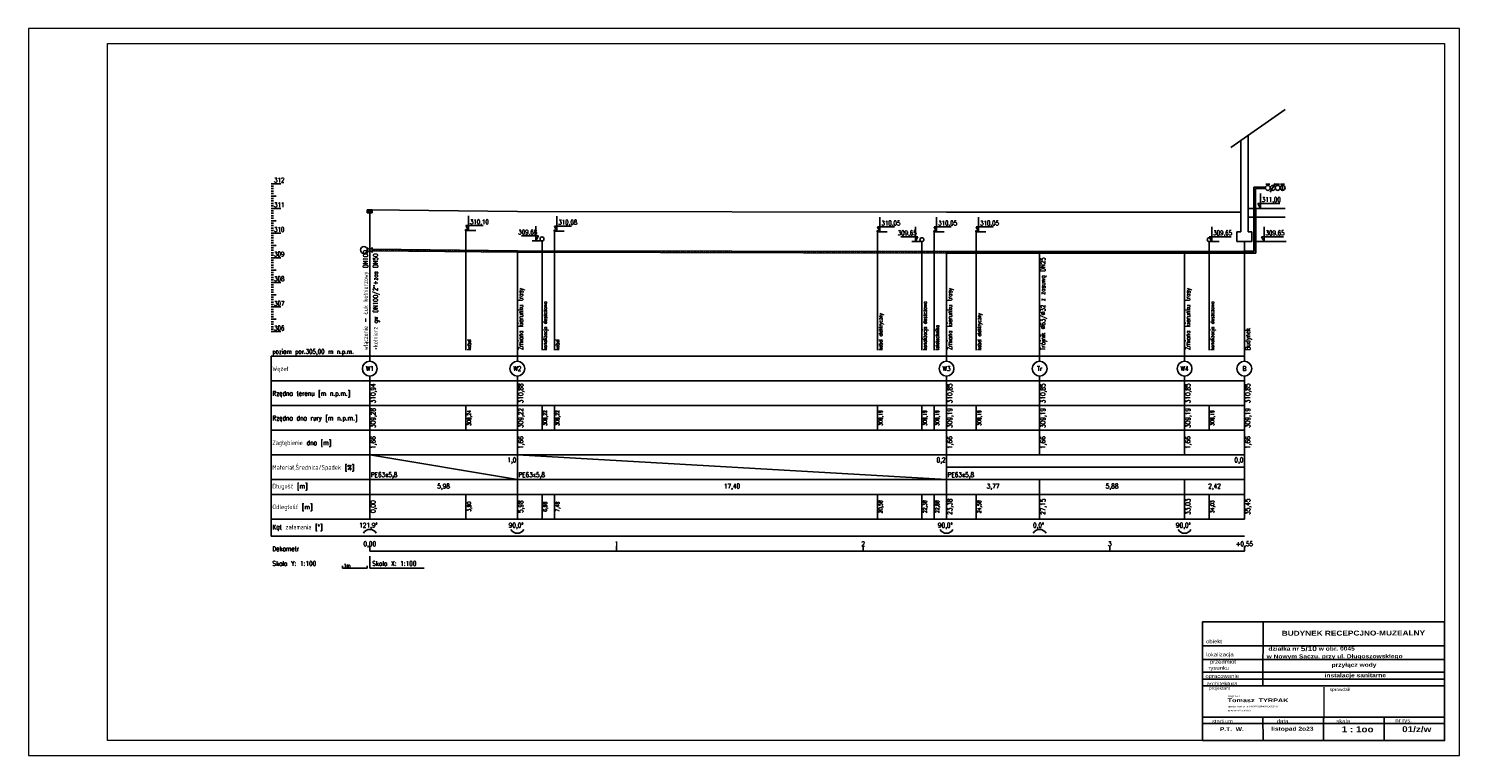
# Model space of a CAD drawing. Extents: x 4615668 to 9294084, y 16339 to 10688993.
# Tile 2 of 256: x 4719651 to 4725451, y 5321780 to 5324728. Entities that reach past the tile are written whole.
import ezdxf
from ezdxf.enums import TextEntityAlignment as Align

# ---------------------------------------------------------------- set-up
doc = ezdxf.new("R2010")
doc.units = 0
doc.header["$MEASUREMENT"] = 0
doc.linetypes.add('DASHDOT', pattern=[25.4, 12.7, -6.35, 0, -6.35])
for name, color, linetype in [('1', 7, 'Continuous'), ('OPIS', 7, 'Continuous'), ('os', 9, 'DASHDOT')]:
    doc.layers.add(name, color=color, linetype=linetype)
doc.layers.add('hatch', color=253, linetype='Continuous', lineweight=0)
doc.styles.add('ARIAL', font='arial.ttf', dxfattribs={"height": 10})
doc.styles.add('ARIAL_WYM50', font='arial.ttf', dxfattribs={"height": 15})
doc.styles.add('courier', font='stylu.ttf')
doc.styles.get("Standard").update_dxf_attribs({"font": 'txt.shx'})

# ---------------------------------------------------------------- blocks, each defined once
blk = doc.blocks.new('KOLIZJA')
blk.add_circle((0, 0), 1)
blk = doc.blocks.new('G$C1DEE350B')
at = {"color": 7}
for p, q in [((3890.4, 1706.5), (4110.4, 1860.5)), ((3960.4, 1365), (3960.4, 1755.5)), ((3930.4, 1365), (3930.4, 1734.5)), ((4030.4, 1546.3), (3984.1, 1546.3)), ((3984.1, 1546.3), (3984.1, 1285.3)), ((4030.4, 1540), (3990.4, 1540)), ((3990.4, 1540), (3990.4, 1279)), ((4032.4, 1558.2), (4048.4, 1558.2)), ((4040.4, 1553.2), (4040.4, 1558.2)), ((4050.4, 1525.8), (4070.4, 1560.5)), ((4064.8, 1554.8), (4070.4, 1560.5)), ((4068.4, 1552.7), (4070.4, 1560.5)), ((4072.4, 1558.2), (4088.4, 1558.2)), ((4080.4, 1553.2), (4080.4, 1558.2)), ((4092.4, 1558.2), (4108.4, 1558.2)), ((4100.4, 1553.2), (4100.4, 1558.2)), ((4100.4, 1553.2), (4100.4, 1533.2)), ((390, 1454), (410, 1454)), ((390, 1442), (390, 1454)), ((410, 1454), (410, 1442)), ((3960.4, 1460), (4110.4, 1460)), ((410, 1442), (390, 1442)), ((394, 1448), (406, 1448)), ((400, 1291.2), (400, 1448)), ((3960.4, 1425), (4110.4, 1425)), ((3915.4, 1325), (3915.4, 1365)), ((3915.4, 1365), (3930.4, 1365)), ((3975.4, 1365), (3960.4, 1365)), ((3975.4, 1325), (3975.4, 1365)), ((390, 1291.2), (390, 1301.2)), ((390, 1301.2), (410, 1281.2)), ((390, 1281.2), (410, 1301.2)), ((390, 1291.2), (390, 1281.2)), ((410, 1301.2), (410, 1281.2)), ((410, 1294.3), (998.2, 1288.3)), ((410, 1288), (998.2, 1282)), ((998.2, 1288.3), (2738, 1285.3)), ((998.2, 1282), (2738, 1279)), ((2738, 1285.3), (3115.3, 1285.3)), ((2738, 1279), (3115.3, 1279)), ((3115.3, 1285.3), (3702.9, 1285.3)), ((3115.3, 1279), (3702.9, 1279)), ((3702.9, 1285.3), (3945.4, 1285.3)), ((3702.9, 1279), (3945.4, 1279)), ((3915.4, 1325), (3975.4, 1325)), ((3945.4, 1285.3), (3984.1, 1285.3)), ((3945.4, 1279), (3990.4, 1279))]:
    blk.add_line(p, q, dxfattribs=at)
at = {"color": 8}
for p, q in [((0, 1560), (40, 1560)), ((0, 1550), (10, 1550)), ((0, 1540), (10, 1540)), ((0, 1530), (10, 1530)), ((0, 1520), (10, 1520)), ((0, 1510), (20, 1510)), ((4010.4, 1460), (4010.4, 1520)), ((0, 1500), (10, 1500)), ((0, 1490), (10, 1490)), ((0, 1480), (10, 1480)), ((0, 1470), (10, 1470)), ((0, 1460), (40, 1460)), ((0, 1450), (10, 1450)), ((4010.4, 1460), (4000.4, 1480)), ((4000.4, 1480), (4089.3, 1480)), ((0, 1440), (10, 1440)), ((0, 1430), (10, 1430)), ((0, 1420), (10, 1420)), ((0, 1410), (20, 1410)), ((0, 1400), (10, 1400)), ((800, 1370), (800, 1430)), ((1158.2, 1368), (1158.2, 1428)), ((2468, 1365), (2468, 1425)), ((2698, 1365), (2698, 1425)), ((2868, 1365), (2868, 1425)), ((0, 1390), (10, 1390)), ((0, 1380), (10, 1380)), ((0, 1370), (10, 1370)), ((0, 1360), (40, 1360)), ((0, 1350), (10, 1350)), ((0, 1340), (10, 1340)), ((788, 1368), (792, 1376)), ((788, 1376), (792, 1368)), ((800, 1370), (790, 1390)), ((790, 1390), (859.3, 1390)), ((790, 1370), (830, 1370)), ((790, 1345), (790, 1370)), ((790, 1345), (790, 885)), ((1083.7, 1348), (1014.4, 1348)), ((1073.7, 1328), (1073.7, 1388)), ((1073.7, 1328), (1083.7, 1348)), ((1158.2, 1368), (1148.2, 1388)), ((1148.2, 1388), (1217.6, 1388)), ((1148.2, 1368), (1188.2, 1368)), ((1148.2, 1343), (1148.2, 1368)), ((1148.2, 1343), (1148.2, 885)), ((2468, 1365), (2458, 1385)), ((2458, 1385), (2527.3, 1385)), ((2458, 1365), (2498, 1365)), ((2458, 1340), (2458, 1365)), ((2458, 1340), (2458, 885)), ((2621.9, 1345), (2552.6, 1345)), ((2611.9, 1325), (2611.9, 1385)), ((2611.9, 1325), (2621.9, 1345)), ((2698, 1365), (2688, 1385)), ((2688, 1385), (2757.3, 1385)), ((2688, 1365), (2728, 1365)), ((2688, 1340), (2688, 1365)), ((2688, 1340), (2688, 885)), ((2868, 1365), (2858, 1385)), ((2858, 1385), (2927.3, 1385)), ((2858, 1365), (2898, 1365)), ((2858, 1340), (2858, 1365)), ((2858, 1340), (2858, 885)), ((3812.9, 1325), (3802.9, 1345)), ((3802.9, 1345), (3891.8, 1345)), ((3812.9, 1325), (3812.9, 1385)), ((4025.4, 1325), (4015.4, 1345)), ((4015.4, 1345), (4104.3, 1345)), ((4025.4, 1325), (4025.4, 1385)), ((0, 1330), (10, 1330)), ((0, 1320), (10, 1320)), ((0, 1310), (20, 1310)), ((0, 1300), (10, 1300)), ((0, 1290), (10, 1290)), ((0, 1280), (10, 1280)), ((400, 1262), (400, 1287)), ((998.2, 1256), (998.2, 1281)), ((1098.2, 1328), (1058.2, 1328)), ((1098.2, 1303), (1098.2, 1328)), ((1098.2, 1303), (1098.2, 885)), ((2638, 1325), (2598, 1325)), ((2638, 1300), (2638, 1325)), ((2638, 1300), (2638, 885)), ((2738, 1253), (2738, 1278)), ((3115.3, 1254), (3115.3, 1279)), ((3702.9, 1253), (3702.9, 1278)), ((3802.9, 1325), (3842.9, 1325)), ((3802.9, 1300), (3802.9, 1325)), ((3802.9, 1300), (3802.9, 885)), ((3945.4, 1300), (3945.4, 1325)), ((3945.4, 1300), (3945.4, 885)), ((3980.4, 1325), (4115.4, 1325)), ((0, 1270), (10, 1270)), ((0, 1260), (40, 1260)), ((0, 1250), (10, 1250)), ((0, 1240), (10, 1240)), ((0, 1230), (10, 1230)), ((0, 1220), (10, 1220)), ((400, 1262), (400, 885)), ((998.2, 1256), (998.2, 885)), ((2738, 1253), (2738, 885)), ((3115.3, 1254), (3115.3, 885)), ((3702.9, 1253), (3702.9, 885)), ((0, 1210), (20, 1210)), ((0, 1200), (10, 1200)), ((0, 1190), (10, 1190)), ((0, 1180), (10, 1180)), ((0, 1170), (10, 1170)), ((0, 1160), (40, 1160)), ((0, 1150), (10, 1150)), ((0, 1140), (10, 1140)), ((0, 1130), (10, 1130)), ((0, 1120), (10, 1120)), ((0, 1110), (20, 1110)), ((0, 1100), (10, 1100)), ((0, 1090), (10, 1090)), ((0, 1080), (10, 1080)), ((0, 1070), (10, 1070)), ((0, 1060), (40, 1060)), ((0, 1050), (10, 1050)), ((0, 1040), (10, 1040)), ((0, 1030), (10, 1030)), ((0, 1020), (10, 1020)), ((0, 1010), (20, 1010)), ((0, 1000), (10, 1000)), ((0, 990), (10, 990)), ((0, 980), (10, 980)), ((0, 970), (10, 970)), ((0, 960), (40, 960)), ((400, 860), (400, 885)), ((998.2, 860), (998.2, 885)), ((2738, 860), (2738, 885)), ((3115.3, 860), (3115.3, 885)), ((3702.9, 860), (3702.9, 885)), ((3945.4, 860), (3945.4, 885)), ((0, 860), (400, 860)), ((0, 860), (0, 130)), ((400, 860), (400, 840)), ((400, 860), (3945.4, 860)), ((998.2, 860), (998.2, 840)), ((2738, 860), (2738, 840)), ((3115.3, 860), (3115.3, 840)), ((3702.9, 860), (3702.9, 840)), ((3945.4, 860), (3945.4, 840)), ((0, 760), (400, 760)), ((400, 780), (400, 760)), ((400, 660), (400, 760)), ((400, 760), (3945.4, 760)), ((998.2, 780), (998.2, 760)), ((998.2, 660), (998.2, 760)), ((2738, 780), (2738, 760)), ((2738, 660), (2738, 760)), ((3115.3, 780), (3115.3, 760)), ((3115.3, 660), (3115.3, 760)), ((3702.9, 780), (3702.9, 760)), ((3702.9, 660), (3702.9, 760)), ((3945.4, 780), (3945.4, 760)), ((3945.4, 660), (3945.4, 760)), ((0, 660), (400, 660)), ((400, 560), (400, 660)), ((400, 660), (3945.4, 660)), ((790, 560), (790, 660)), ((998.2, 560), (998.2, 660)), ((1098.2, 560), (1098.2, 660)), ((1148.2, 560), (1148.2, 660)), ((2458, 560), (2458, 660)), ((2638, 560), (2638, 660)), ((2688, 560), (2688, 660)), ((2738, 560), (2738, 660)), ((2858, 560), (2858, 660)), ((3115.3, 560), (3115.3, 660)), ((3702.9, 560), (3702.9, 660)), ((3802.9, 560), (3802.9, 660)), ((3945.4, 560), (3945.4, 660)), ((0, 560), (400, 560)), ((400, 460), (400, 560)), ((400, 560), (3945.4, 560)), ((998.2, 460), (998.2, 560)), ((2738, 460), (2738, 560)), ((3115.3, 460), (3115.3, 560)), ((3702.9, 460), (3702.9, 560)), ((3945.4, 460), (3945.4, 560)), ((0, 460), (400, 460)), ((400, 460), (998.2, 360)), ((400, 360), (400, 460)), ((400, 460), (3945.4, 460)), ((998.2, 460), (2738, 360)), ((998.2, 360), (998.2, 460)), ((2738, 360), (2738, 460)), ((2738, 410), (3945.4, 410)), ((3945.4, 360), (3945.4, 460)), ((0, 360), (400, 360)), ((400, 300), (400, 360)), ((400, 360), (3945.4, 360)), ((998.2, 300), (998.2, 360)), ((2738, 300), (2738, 360)), ((3115.3, 300), (3115.3, 360)), ((3702.9, 300), (3702.9, 360)), ((3945.4, 300), (3945.4, 360)), ((0, 300), (400, 300)), ((400, 200), (400, 300)), ((400, 300), (3945.4, 300)), ((790, 200), (790, 300)), ((998.2, 200), (998.2, 300)), ((1098.2, 200), (1098.2, 300)), ((1148.2, 200), (1148.2, 300)), ((2458, 200), (2458, 300)), ((2638, 200), (2638, 300)), ((2688, 200), (2688, 300)), ((2738, 200), (2738, 300)), ((2858, 200), (2858, 300)), ((3115.3, 200), (3115.3, 300)), ((3702.9, 200), (3702.9, 300)), ((3802.9, 200), (3802.9, 300)), ((3945.4, 200), (3945.4, 300)), ((0, 200), (400, 200)), ((400, 200), (3945.4, 200)), ((0, 130), (400, 130)), ((400, 130), (3945.4, 130)), ((400, 70), (400, 90)), ((400, 70), (3945.4, 70)), ((1400, 70), (1400, 90)), ((2400, 70), (2400, 90)), ((3400, 70), (3400, 90)), ((3945.4, 70), (3945.4, 90)), ((290, 0), (290, 10)), ((390, 0), (290, 0)), ((390, 10), (390, 0)), ((400, 50), (400, 0)), ((400, 0), (620, 0))]:
    blk.add_line(p, q, dxfattribs=at)
at = {"color": 94}
for p, q in [((400, 1454), (998.2, 1448)), ((998.2, 1448), (2738, 1445)), ((2738, 1445), (3115.3, 1445)), ((3115.3, 1445), (3702.9, 1445)), ((3702.9, 1445), (3930.4, 1445))]:
    blk.add_line(p, q, dxfattribs=at)
at = {"color": 5}
for p, q in [((400, 1454), (998.2, 1448)), ((998.2, 1448), (2738, 1445)), ((2738, 1445), (3115.3, 1445)), ((3115.3, 1445), (3702.9, 1445)), ((3702.9, 1445), (3930.4, 1445))]:
    blk.add_line(p, q, dxfattribs=at)
at = {"color": 1}
for p, q in [((3983.3, 1286.2), (3983.3, 1460)), ((3991.3, 1278.2), (3991.3, 1460)), ((3945.4, 1286.2), (3983.3, 1286.2)), ((3945.4, 1278.2), (3991.3, 1278.2))]:
    blk.add_line(p, q, dxfattribs=at)
at = {"color": 7}
for centre in [(4040.4, 1543.2), (4060.4, 1543.2), (4080.4, 1543.2), (4100.4, 1543.2)]:
    blk.add_circle(centre, 10, dxfattribs=at)
at = {"linetype": 'Continuous'}
blk.add_circle((376.1, 1291.2), 13.9, dxfattribs=at)
at = {"color": 8}
for centre in [(400, 810), (998.2, 810), (2738, 810), (3115.3, 810), (3702.9, 810), (3945.4, 810)]:
    blk.add_circle(centre, 30, dxfattribs=at)
for centre, start, end in [((400, 128), 30, 150), ((998.2, 172), 210, 330), ((2738, 172), 210, 330), ((3115.3, 128), 30, 150), ((3702.9, 172), 210, 330)]:
    blk.add_arc(centre, 30, start, end, dxfattribs=at)
at = {"layer": 'os', "color": 9}
for p, q in [((410, 1291.2), (998.2, 1285.2)), ((998.2, 1285.2), (2738, 1282.2)), ((2738, 1282.2), (3115.3, 1282.2)), ((3115.3, 1282.2), (3702.9, 1282.2)), ((3702.9, 1282.2), (3945.4, 1282.2))]:
    blk.add_line(p, q, dxfattribs=at)
at = {"color": 0}
for p, xscale, yscale in [((790, 1372), 2, 2), ((1098.2, 1336), 8, 8), ((1148.2, 1370), 2, 2), ((2458, 1367), 2, 2), ((2638, 1333), 8, 8), ((2688, 1367), 2, 2), ((2858, 1367), 2, 2), ((3802.9, 1333), 8, 8)]:
    blk.add_blockref('KOLIZJA', p, dxfattribs=dict(at, xscale=xscale, yscale=yscale))
at = {"color": 7, "xscale": 3.15, "yscale": 3.15}
blk.add_blockref('KOLIZJA', (3115.3, 1282.2), dxfattribs=at)
at = {"color": 8, "width": 0.7}
for s, p in [('312', (12, 1565)), ('311', (12, 1465)), ('311,00', (4016.4, 1486)), ('310,10', (806, 1396)), ('310,08', (1164.2, 1394)), ('310,05', (2474, 1391)), ('310,05', (2704, 1391)), ('310,05', (2874, 1391)), ('310', (12, 1365)), ('309,68', (1001.8, 1354)), ('309,65', (2540.1, 1351)), ('309,65', (3818.9, 1351)), ('309,65', (4031.4, 1351)), ('309', (12, 1265)), ('308', (12, 1165)), ('307', (12, 1065)), ('306', (12, 965)), ('poziom por.305,00 m n.p.m.', (5, 870))]:
    blk.add_text(s, height=19, dxfattribs=at).set_placement(p)
for s, p in [('włączenie - Łuk kołnierzowy DN100 ', (392.5, 885)), ('+kołnierz gw DN100/2"+zas DN50', (432.5, 885)), ('Trójnik %%c63/%%c32 z zasuwą DN25', (3138.3, 885)), ('Zmiana kierunku trasy', (1021.2, 885)), ('Zmiana kierunku trasy', (2761, 885)), ('Zmiana kierunku trasy', (3725.9, 885)), ('Budynek', (3968.4, 885))]:
    blk.add_text(s, height=19, rotation=90, dxfattribs=at).set_placement(p)
at = {"color": 34, "width": 0.7}
for p in [(1118.2, 885), (2658, 885), (3822.9, 885)]:
    blk.add_text('kanalizacja deszczowa', height=15, rotation=90, dxfattribs=at).set_placement(p)
at = {"color": 1, "width": 0.7}
for s, p in [('kabel elektryczny', (2478, 885)), ('kabel elektryczny', (2878, 885)), ('kabel', (810, 885)), ('kabel', (1168.2, 885))]:
    blk.add_text(s, height=15, rotation=90, dxfattribs=at).set_placement(p)
at = {"color": 40, "width": 0.7}
blk.add_text('teletechnika', height=15, rotation=90, dxfattribs=at).set_placement((2708, 885))
at = {"color": 7, "width": 0.9}
for s, height, p in [('Węzeł', 19, (5, 800)), ('Rzędna terenu [m n.p.m.]', 19, (5, 700)), ('Rzędna dna rury [m n.p.m.]', 19, (5, 600)), ('Zagłębienie dna [m]', 19, (5, 500)), ('Materiał,Średnica/Spadek [%]', 19, (5, 400)), ('PE63x5,8', 19, (404, 370)), ('PE63x5,8', 19, (1002.2, 370)), ('PE63x5,8', 19, (2742, 370)), ('Długość [m]', 19, (5, 324)), ('Odległość [m]', 19, (5, 240)), ('Kąt załamania [°]', 19, (5, 158)), ('121,9°', 19, (356.8, 165)), ('90,0°', 19, (963.1, 165)), ('90,0°', 19, (2702.9, 165)), ('0,0°', 19, (3088.3, 165)), ('90,0°', 19, (3667.8, 165)), ('Dekametr', 19, (5, 70)), ('Skala Y: 1:100', 19, (5, 10)), ('1m', 13.3, (295, 5)), ('Skala X: 1:100', 19, (410, 10))]:
    blk.add_text(s, height=height, dxfattribs=at).set_placement(p)
for s, p in [('W1', (400, 800.5)), ('W2', (998.2, 800.5)), ('W3', (2738, 800.5)), ('Tr', (3115.3, 800.5)), ('W4', (3702.9, 800.5)), ('B', (3945.4, 800.5)), ('5,98', (699.1, 324)), ('17,40', (1868.1, 324)), ('3,77', (2926.6, 324)), ('5,88', (3409.1, 324)), ('2,42', (3824.2, 324)), ('0,00', (400, 90)), ('1', (1400, 90)), ('2', (2400, 90)), ('3', (3400, 90)), ('+0,55', (3945.4, 90))]:
    blk.add_text(s, height=19, dxfattribs=at).set_placement(p, align=Align.CENTER)
for s, p in [('310,94', (423, 710)), ('310,88', (1021.2, 710)), ('310,85', (2761, 710)), ('310,85', (3138.3, 710)), ('310,85', (3725.9, 710)), ('310,85', (3968.4, 710)), ('309,28', (423, 610)), ('309,22', (1021.2, 610)), ('309,19', (2761, 610)), ('309,19', (3138.3, 610)), ('309,19', (3725.9, 610)), ('309,19', (3968.4, 610)), ('1,66', (423, 510)), ('1,66', (1021.2, 510)), ('1,66', (2761, 510)), ('1,66', (3138.3, 510)), ('1,66', (3725.9, 510)), ('1,66', (3968.4, 510)), ('0,00', (423, 250)), ('5,98', (1021.2, 250)), ('23,38', (2761, 250)), ('27,15', (3138.3, 250)), ('33,03', (3725.9, 250)), ('35,45', (3968.4, 250))]:
    blk.add_text(s, height=19, rotation=90, dxfattribs=at).set_placement(p, align=Align.CENTER)
at = {"color": 1, "width": 0.9}
for s, p in [('309,24', (810, 610)), ('309,22', (1168.2, 610)), ('309,19', (2478, 610)), ('309,19', (2878, 610)), ('3,90', (810, 250)), ('7,48', (1168.2, 250)), ('20,58', (2478, 250)), ('24,58', (2878, 250))]:
    blk.add_text(s, height=15, rotation=90, dxfattribs=at).set_placement(p, align=Align.CENTER)
at = {"color": 34, "width": 0.9}
for s, p in [('309,22', (1118.2, 610)), ('309,19', (2658, 610)), ('309,19', (3822.9, 610)), ('6,98', (1118.2, 250)), ('22,38', (2658, 250)), ('34,03', (3822.9, 250))]:
    blk.add_text(s, height=15, rotation=90, dxfattribs=at).set_placement(p, align=Align.CENTER)
at = {"color": 40, "width": 0.9}
for s, p in [('309,19', (2708, 610)), ('22,88', (2708, 250))]:
    blk.add_text(s, height=15, rotation=90, dxfattribs=at).set_placement(p, align=Align.CENTER)
at = {"color": 7, "width": 0.9}
for s, p in [(' 1,0', (994.2, 430)), (' 0,2', (2734, 430)), (' 0,0', (3941.4, 430))]:
    blk.add_text(s, height=19, dxfattribs=at).set_placement(p, align=Align.RIGHT)

msp = doc.modelspace()

# ---------------------------------------------------------------- linework, layer by layer
at = {"lineweight": 0, "ltscale": 40}
msp.add_line((4724901.22, 5322056.44), (4724901.22, 5321929.51), dxfattribs=at)
for p in [(4724736.69, 5322061.72), (4725063.63, 5322061.72)]:
    msp.add_point(p, dxfattribs=at)
at = {"layer": 'hatch', "color": 252}
for points in [[(4719651.08, 5321780.07), (4725451.08, 5321780.07), (4725451.08, 5324728.07), (4719651.08, 5324728.07)], [(4719651.08, 5321780.07), (4725451.08, 5321780.07), (4725451.08, 5324728.07), (4719651.08, 5324728.07)], [(4719971.08, 5324668.07), (4725391.08, 5324668.07), (4725391.08, 5321840.07), (4719971.08, 5321840.07)]]:
    msp.add_lwpolyline(points, close=True, dxfattribs=at)
at = {"layer": 'OPIS'}
for p, q in [((4724655, 5322321.79), (4724654.65, 5322061.72)), ((4725389.81, 5322224.89), (4724409.85, 5322224.89)), ((4725390.12, 5322224.89), (4724410.16, 5322224.89)), ((4725390.27, 5322169.64), (4724410.31, 5322169.64)), ((4725390.41, 5322117.97), (4724410.45, 5322117.97)), ((4725390.48, 5322089.89), (4724410.52, 5322089.89)), ((4725390.56, 5322061.72), (4724409.76, 5322061.72)), ((4725390.82, 5321934.79), (4724410.87, 5321934.79)), ((4725390.89, 5321908.96), (4724410.94, 5321908.96)), ((4724654.9, 5321935.45), (4724655.16, 5321840.73)), ((4724899.87, 5321934.79), (4724900.47, 5321841.39)), ((4725145.52, 5321936.77), (4725145.77, 5321842.05))]:
    msp.add_line(p, q, dxfattribs=at)
msp.add_lwpolyline([(4724409.85, 5321840.07), (4725391.08, 5321840.07), (4725390.88, 5322321.79), (4724409.65, 5322321.79)], close=True, dxfattribs=at)

# ---------------------------------------------------------------- block references
at = {"color": 0}
msp.add_blockref('G$C1DEE350B', (4720634.09, 5322538.84), dxfattribs=at)

# ---------------------------------------------------------------- texts
at = {"layer": '1', "insert": (4725104.56, 5322196.54), "char_height": 16, "width": 884.7743, "attachment_point": 5, "rotation": 0.154448, "style": 'ARIAL_WYM50'}
msp.add_mtext('\\A1;\\pxql;{\\W1.2;\\fArial|b1|i0|c238|p34;  działka nr \\H1.25x;5/10\\H0.8x; w obr. 0045\\P w Nowym Saczu, przy ul. Długoszowskiego }', dxfattribs=at)
at = {"layer": 'OPIS', "rotation": 0.154448}
for s, insert, char_height, width, attachment_point, style in [('{\\W1.2;\\fArial|b1|i0|c238|p34; BUDYNEK RECEPCJNO-MUZEALNY}', (4725016.82, 5322275.95), 20, 777.5836, 5, 'ARIAL_WYM50'), ('{\\fEuphemia|b0|i0|c0|p34;\\W1.2;obiekt}', (4724456.2, 5322242.31), 15, 711.007, 5, 'ARIAL_WYM50'), ('{\\fEuphemia|b0|i0|c0|p34;\\W1.2;lokalizacja}', (4724480.43, 5322187.06), 15, 711.007, 5, 'ARIAL_WYM50'), ('{\\fEuphemia|b0|i0|c0|p34;\\W1.2;     przedmiot\\Prysunku}', (4724475.85, 5322145.11), 15, 711.007, 5, 'ARIAL_WYM50'), ('{\\W1.2;\\fArial|b1|i0|c238|p34;przyłącz wody}', (4725024, 5322144.99), 16, 711.007, 5, 'ARIAL_WYM50'), ('{\\fEuphemia|b0|i0|c0|p34;\\W1.2;opracowanie}', (4724489.84, 5322099.34), 15, 711.007, 5, 'ARIAL_WYM50'), ('{\\W1.2;\\fArial|b1|i0|c238|p34;instalacje sanitarne }', (4725029.13, 5322102.61), 16, 711.007, 5, 'ARIAL_WYM50'), ('{\\fEuphemia|b0|i0|c0|p34;\\W1.2;architektura}', (4724489.16, 5322071.16), 15, 711.007, 5, 'ARIAL_WYM50'), ('{\\W1.2;\\FEuphemia|c0;projektant}', (4724478.57, 5322050.94), 12, 711.007, 5, 'ARIAL_WYM50'), ('{\\W1.2;\\FEuphemia|c0;sprawdził}', (4724965.7, 5322045.93), 12, 711.007, 5, 'ARIAL_WYM50'), ('{\\fEuphemia|b0|i0|c0|p34;\\W1.2;stadium}', (4724490.25, 5321918.4), 15, 711.007, 5, 'ARIAL_WYM50'), ('{\\fEuphemia|b0|i0|c0|p34;\\W1.2;data}', (4724734.28, 5321919.06), 15, 711.007, 5, 'ARIAL_WYM50'), ('{\\fEuphemia|b0|i0|c0|p34;\\W1.2;skala}', (4724980.22, 5321919.06), 15, 711.007, 5, 'ARIAL_WYM50'), ('{\\fEuphemia|b0|i0|c0|p34;\\W1.2;nr rys.}', (4725224.9, 5321919.72), 15, 711.007, 5, 'ARIAL_WYM50'), ('{\\W1.2;\\fArial|b1|i0|c238|p34;P.T._W.}', (4724528.71, 5321885.11), 16, 711.007, 5, 'ARIAL_WYM50'), ('{\\W1.2;\\fArial|b1|i0|c238|p34;listopad 2o23}', (4724774.01, 5321885.77), 16, 711.007, 5, 'ARIAL_WYM50'), ('{\\fArial|b1|i0|c238|p34;\\W1.2;\\C0;1 : 1oo}', (4724973.56, 5321897.7), 24, 735.9235, 1, 'ARIAL'), ('{\\W1.2;\\fArial|b1|i0|c238|p34;\\C0;01/z/w}', (4725218.87, 5321898.36), 24, 735.9235, 1, 'ARIAL')]:
    msp.add_mtext(s, dxfattribs=dict(at, insert=insert, char_height=char_height, width=width, attachment_point=attachment_point, style=style))
at = {"layer": 'OPIS', "color": 7, "attachment_point": 1, "rotation": 360, "style": 'courier'}
for s, insert, char_height, width in [('{\\W1.4;\\fArial|b0|i0|c238|p34;\\H0.6097x;mgr inż. \\P\\fArial|b1|i0|c238|p34;\\H1.875x;Tomasz  TYRPAK}', (4724511.75, 5322024.35), 13.122, 541.7113), ('{\\W1.4;\\fArial|b0|i0|c238|p34;uprawnienia nr MAP/0344/POOS/07}', (4724511.89, 5321981.95), 6.561, 361.1409), ('{\\W1.4;\\fArial|b0|i0|c238|p34;MAP/IS/0036/08}', (4724511.89, 5321964.82), 6.561, 361.1409)]:
    msp.add_mtext(s, dxfattribs=dict(at, insert=insert, char_height=char_height, width=width))

doc.saveas('drawing.dxf')
